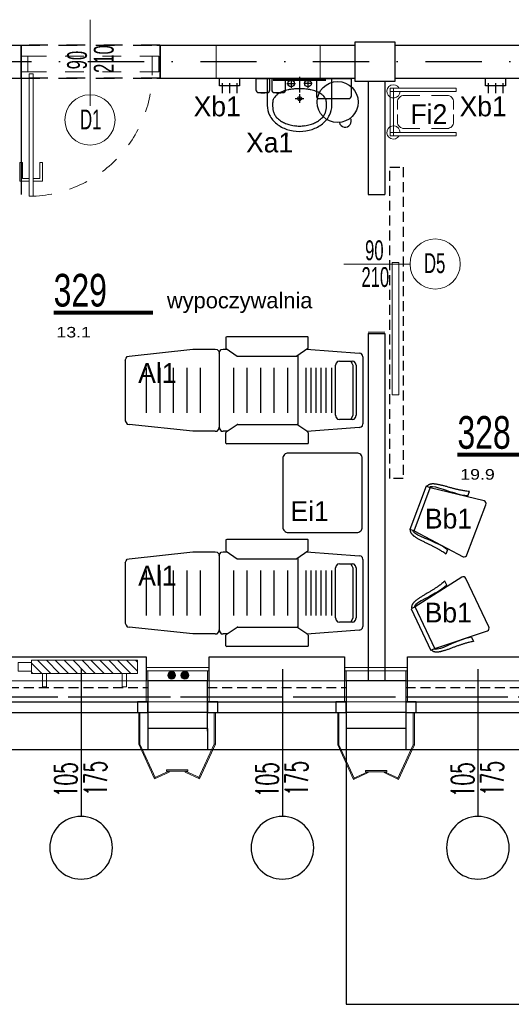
# Model space of a CAD drawing. Header units: millimetres. Extents: x 14495 to 271441, y -21035 to 2232.
# Tile 6 of 227: x 83280 to 83652, y -6971 to -6227. Entities that reach past the tile are written whole.
import ezdxf
from ezdxf.enums import TextEntityAlignment as Align

# ---------------------------------------------------------------- set-up
doc = ezdxf.new("R2010")
doc.units = ezdxf.units.MM
for name, pattern in [('DASHDOT', [1, 0.5, -0.25, 0, -0.25]), ('DASHED', [28.222222, 14.111111, -14.111111]), ('HIDDENX2', [0.75, 0.5, -0.25])]:
    doc.linetypes.add(name, pattern=pattern)
for name, color, linetype in [('-- TECH  SYMBOLE', 1, 'Continuous'), ('-- TECH WYPOSAŻENIE', 2, 'Continuous'), ('_1_cienkie', 251, 'Continuous'), ('_A_widok', 1, 'Continuous'), ('_urządzenia_sanit', 1, 'Continuous'), ('a-bloki-drzwi', 52, 'Continuous'), ('a-cienka', 8, 'Continuous'), ('A-POW-NR', 1, 'Continuous'), ('A_bloki-drzwi', 1, 'Continuous'), ('A_BLOKI_KÓŁKO', 1, 'Continuous'), ('A_BLOKI_OPIS', 1, 'Continuous'), ('a_cienka', 8, 'Continuous'), ('A_cieńsza', 8, 'Continuous'), ('A_grzejniki', 34, 'Continuous'), ('A_L przerywana', 251, 'HIDDENX2'), ('A_Lwidok', 1, 'Continuous'), ('A_okładzina HPL', 37, 'Continuous'), ('A_OSIE', 252, 'DASHDOT'), ('A_PROJEKTOWANE', 3, 'Continuous'), ('A_SC_DZIAlOWE', 4, 'Continuous'), ('TECH Meble', 1, 'Continuous'), ('TECH Sprzęt', 1, 'Continuous'), ('TECH Wyp.drobne', 1, 'Continuous')]:
    doc.layers.add(name, color=color, linetype=linetype)
for name, color, linetype, lineweight in [('0-c.o.-grzejniki', 34, 'Continuous', 9), ('A_L_CIENKA', 251, 'Continuous', 5), ('A_obudowy G-K', 31, 'Continuous', 0), ('A_solid', 252, 'Continuous', 0), ('A_Stolarka_drzwi', 1, 'Continuous', 9), ('M_drzwi', 1, 'Continuous', 5), ('SAN_Przewody powrotne CO na rzucie', 180, 'Continuous', 40), ('SAN_Przewody zasilające CO na rzucie', 20, 'Continuous', 40)]:
    doc.layers.add(name, color=color, linetype=linetype, lineweight=lineweight)
doc.layers.add('A-POW', color=2, linetype='Continuous', plot=False)
doc.styles.add('arial-tab', font='arial.ttf')
doc.styles.add('ARIAL1_2', font='arial.ttf', dxfattribs={"width": 1.2})
doc.styles.add('arialce', font='ARIALN.TTF')
doc.styles.add('cent', font='swissel.ttf')
doc.styles.add('cg', font='GOTHIC.TTF')
doc.styles.add('ROMANS', font='romans', dxfattribs={"width": 0.6})
doc.styles.add('switz721ltexbt', font='swissel.ttf')

# ---------------------------------------------------------------- blocks, each defined once
blk = doc.blocks.new('DRZWI Z OSCIEZNICA NIEOKALAJACA 90')
at = {"linetype": 'DASHED'}
for p, q in [((-12, 5), (-12, 99)), ((0, 5), (0, 99))]:
    blk.add_line(p, q, dxfattribs=at)
at = {"ltscale": 0.05}
blk.add_line((-39.5, 52), (25.59, 52), dxfattribs=at)
for points in [[(-12, 99), (-12, 104), (0, 104), (0, 99)], [(93.91, 9.01), (1.43, 9.01), (1.43, 6.01), (93.91, 6.01)], [(-12, 0), (-12, 5), (0, 5), (0, 0)]]:
    blk.add_lwpolyline(points, close=True)
for points in [[(82.48, 9.01), (82.48, 16.01), (68.48, 16.01), (68.48, 14.01), (80.48, 14.01), (80.48, 9.01)], [(82.48, 6.01), (82.48, -0.99), (68.48, -0.99), (68.48, 1.01), (80.48, 1.01), (80.48, 6.01)]]:
    blk.add_lwpolyline(points)
at = {"linetype": 'DASHED'}
blk.add_arc((0, 5), 94, 2.44751, 90, dxfattribs=at)
blk = doc.blocks.new('SSCVCFDSS')
blk.add_line((0, 50.02), (0, 0))
blk.add_circle((0, -19), 19)
at = {"style": 'ROMANS', "text_generation_flag": 4, "width": 0.6}
blk.add_attdef('FD1-8', text='', height=13, rotation=270, dxfattribs=at).set_placement((6.15, 55.19), align=Align.RIGHT)
for tag, p in [('90', (-8.71, 25.47)), ('200', (8.16, 25.47))]:
    blk.add_attdef(tag, text='', height=13, rotation=270, dxfattribs=at).set_placement(p, align=Align.MIDDLE)
blk.add_attdef('AL6C', text='', height=13, dxfattribs=at).set_placement((-0.56, -18.64), align=Align.MIDDLE)
blk = doc.blocks.new('fghsdx')
at = {"lineweight": 0}
for p, q in [((-37.08, -19.4), (-25.08, 6.6)), ((-36.19, -19.4), (-24.35, 6.26)), ((-14.42, 0.8), (-25.41, 5.87)), ((-14.08, 1.53), (-25.08, 6.6)), ((-16.15, 0.8), (0, 0.8)), ((-16.15, 0.8), (-16.15, 0)), ((-16.15, 0), (0, 0)), ((-14.42, 0.8), (-14.08, 1.53)), ((-2.07, 1.53), (8.92, 6.6)), ((-1.73, 0.8), (-2.07, 1.53)), ((-1.73, 0.8), (9.26, 5.87)), ((0, 0.8), (0, 0)), ((20.04, -19.4), (8.2, 6.26)), ((20.92, -19.4), (8.92, 6.6)), ((-37.08, -19.4), (-36.19, -19.4)), ((20.92, -19.4), (20.04, -19.4))]:
    blk.add_line(p, q, dxfattribs=at)
blk = doc.blocks.new('umywalka')
at = {"layer": '_urządzenia_sanit', "color": 2, "linetype": 'Continuous'}
for p, q in [((331482.45, 871398.51), (331462.04, 871398.51)), ((331462.04, 871398.51), (331462.04, 871349.58)), ((331462.7, 871380.42), (331469.16, 871380.42)), ((331465.93, 871383.65), (331465.93, 871377.19)), ((331460.8, 871374.04), (331472.71, 871374.04)), ((331474.04, 871374.04), (331480.5, 871374.04)), ((331477.27, 871370.82), (331477.27, 871377.27)), ((331462.7, 871367.67), (331469.16, 871367.67)), ((331465.93, 871364.44), (331465.93, 871370.9)), ((331462.04, 871349.58), (331482.45, 871349.58))]:
    blk.add_line(p, q, dxfattribs=at)
for centre, radius in [((331465.93, 871380.42), 2.5), ((331477.27, 871374.04), 1.5), ((331465.93, 871367.67), 2.5)]:
    blk.add_circle(centre, radius, dxfattribs=at)
for centre, radius, start, end in [((331482.45, 871382.64), 15.87, 62.69109, 90), ((331480.31, 871378.49), 20.54, 38.73721, 62.69109), ((331501.13, 871375.75), 31.17, 156.60224, 159.75114), ((331481.83, 871384.1), 10.15, 148.38399, 156.60224), ((331485.96, 871381.56), 14.99, 141.62429, 148.38399), ((331483.43, 871383.56), 11.77, 135.44667, 141.62429), ((331486.24, 871380.79), 15.71, 130.0998, 135.44667), ((331483.15, 871384.46), 10.92, 123.1945, 130.0998), ((331479.37, 871390.23), 4.02, 111.79855, 123.1945), ((331479.17, 871390.73), 3.48, 101.20081, 111.79855), ((331482.2, 871375.47), 19.04, 96.67534, 101.20081), ((331481.63, 871380.31), 14.16, 90.00441, 96.67534), ((331481.63, 871356.57), 37.9, 85.92795, 90.00441), ((331483.49, 871382.66), 11.75, 74.20799, 85.92795), ((331482.48, 871379.1), 15.45, 63.9928, 74.20799), ((331485.42, 871385.12), 8.75, 46.19236, 63.9928), ((331478.68, 871378.1), 18.48, 33.96875, 46.19236), ((331476.09, 871376.35), 21.61, 24.78058, 33.96875), ((331476.95, 871375.8), 24.84, 18.38111, 38.73721), ((331844.52, 871337.47), 376.71, 173.26211, 173.7185), ((331473.33, 871381.32), 2.94, 168.09641, 173.26211), ((331480.91, 871379.72), 10.69, 163.96662, 168.09641), ((331540.18, 871362.69), 72.36, 162.37933, 163.96662), ((331513.86, 871371.05), 44.74, 159.75114, 162.37933), ((331475.72, 871376.18), 22.01, 15.67749, 24.78058), ((331468.42, 871374.13), 29.6, 7.7962, 15.67749), ((331471.67, 871374.04), 30.41, 0, 18.38111), ((331531.1, 871374.44), 61.22, 177.74026, 180.36982), ((331531.1, 871373.65), 61.22, 179.63018, 182.25974), ((331496.08, 871375.82), 26.18, 173.7185, 177.74026), ((331467.78, 871374.04), 30.24, 0, 7.7962), ((331467.78, 871374.04), 30.24, 352.2038, 0), ((331471.67, 871374.04), 30.41, 341.61889, 0), ((331496.08, 871372.27), 26.18, 182.25974, 186.2815), ((331844.52, 871410.62), 376.71, 186.2815, 186.73789), ((331473.33, 871366.77), 2.94, 186.73789, 191.90359), ((331480.91, 871368.37), 10.69, 191.90359, 196.03338), ((331540.18, 871385.4), 72.36, 196.03338, 197.62067), ((331475.72, 871371.91), 22.01, 335.21942, 344.32251), ((331468.42, 871373.96), 29.6, 344.32251, 352.2038), ((331513.86, 871377.04), 44.74, 197.62067, 200.24886), ((331501.13, 871372.34), 31.17, 200.24886, 203.39776), ((331481.83, 871363.99), 10.15, 203.39776, 211.61601), ((331485.96, 871366.53), 14.99, 211.61601, 218.37571), ((331478.68, 871369.99), 18.48, 313.80764, 326.03125), ((331476.09, 871371.74), 21.61, 326.03125, 335.21942), ((331476.95, 871372.29), 24.84, 321.26279, 341.61889), ((331483.43, 871364.53), 11.77, 218.37571, 224.55333), ((331486.24, 871367.3), 15.71, 224.55333, 229.9002), ((331483.15, 871363.63), 10.92, 229.9002, 236.8055), ((331479.37, 871357.86), 4.02, 236.8055, 248.20145), ((331479.17, 871357.36), 3.48, 248.20145, 258.79919), ((331482.2, 871372.62), 19.04, 258.79919, 263.32466), ((331481.63, 871367.78), 14.16, 263.32466, 269.99559), ((331481.63, 871391.52), 37.9, 269.99559, 274.07205), ((331482.45, 871365.45), 15.87, 270, 297.30891), ((331483.49, 871365.43), 11.75, 274.07205, 285.79201), ((331482.48, 871368.99), 15.45, 285.79201, 296.0072), ((331485.42, 871362.97), 8.75, 296.0072, 313.80764), ((331480.31, 871369.6), 20.54, 297.30891, 321.26279)]:
    blk.add_arc(centre, radius, start, end, dxfattribs=at)
blk = doc.blocks.new('mjkk')
at = {"layer": '0-c.o.-grzejniki'}
h = blk.add_hatch(dxfattribs=at)
h.set_pattern_fill('ANSI31', color=256, scale=1.5, angle=-90.01613, style=0)
h.set_pattern_definition([(-135.016127, (-172292.014, 132455.0023), (-3.36664804, 3.36854379), [])])
h.paths.add_polyline_path([(-9.98, -80), (-0.01, -80), (0, 0), (-9.98, 0)])
blk.add_lwpolyline([(-9.98, -80), (-9.98, 0), (0, 0), (-0.01, -80)], close=True, dxfattribs=at)
at = {"layer": '0-c.o.-grzejniki', "ltscale": 2}
for points in [[(10.03, -11.37), (10.03, -8.26), (0.02, -8.26), (0.02, -11.37)], [(10.03, -68.63), (10.03, -71.74), (0.02, -71.74), (0.02, -68.63)], [(-1.75, -80), (-1.75, -90), (-8.23, -90), (-8.23, -80)]]:
    blk.add_lwpolyline(points, close=True, dxfattribs=at)
blk = doc.blocks.new('HJTS')
at = {"color": 8}
blk.add_line((0, 0), (0, 111.34), dxfattribs=at)
at = {"layer": 'A_BLOKI_KÓŁKO', "ltscale": 0.04}
blk.add_circle((0, 135.04), 23.7, dxfattribs=at)
at = {"layer": 'A_BLOKI_OPIS', "style": 'ROMANS'}
for tag, height, width, p in [('O', 20.59, 0.5, (-0.05, 135.67)), ('100', 17.16, 0.6, (-11.49, 86.54)), ('200', 17.16, 0.6, (10.76, 86.54))]:
    blk.add_attdef(tag, text='', height=height, rotation=90, dxfattribs=dict(at, width=width)).set_placement(p, align=Align.MIDDLE)
blk = doc.blocks.new('stelaż_do_worków-1')
at = {"color": 1, "lineweight": 0}
for points in [[(0, 15.5), (0, 18), (-50, 18), (-50, 15.5)], [(0, 18), (-2.5, 18), (-2.5, -18), (0, -18)], [(0, -18), (0, -15.5), (-50, -15.5), (-50, -18)]]:
    blk.add_lwpolyline(points, close=True, dxfattribs=at)
at = {"color": 251, "linetype": 'Continuous', "lineweight": 13, "ltscale": 0.5}
for points in [[(-31.2, 12.5), (-43, 12.5, 0.414214), (-48, 7.5), (-48, 1.85)], [(-22.3, 12.5), (-10.5, 12.5, -0.414214), (-5.5, 7.5), (-5.5, 1.85)], [(-48, -1.85), (-48, -7.5, 0.414214), (-43, -12.5), (-31.2, -12.5)], [(-5.5, -1.85), (-5.5, -7.5, -0.414214), (-10.5, -12.5), (-22.3, -12.5)]]:
    blk.add_lwpolyline(points, format="xyb", dxfattribs=at)
at = {"color": 1, "lineweight": 15}
for centre, start, end in [((-2.5, 15.5), 180, 150), ((-2.5, -15.5), 210, 180)]:
    blk.add_arc(centre, 5, start, end, dxfattribs=at)
blk = doc.blocks.new('TRE.fotel.izot')
at = {"color": 2}
for points in [[(-28.17, 176.97), (-27.59, 178.43), (-26.71, 179.32), (-25.24, 179.61)], [(25.24, 179.61), (-25.24, 179.61)], [(25.24, 179.61), (26.71, 179.32), (27.88, 178.43), (28.17, 176.97)], [(-28.17, 176.97), (-31.11, 137.35)], [(31.11, 137.05), (28.17, 176.97)], [(-40.5, 137.93), (-40.21, 138.23), (-39.91, 138.23)], [(-40.5, 137.93), (-40.5, 76.89)], [(-31.99, 138.23), (-39.91, 138.23)], [(-31.99, 138.23), (-31.4, 137.93)], [(-31.4, 137.93), (-25.83, 129.72)], [(31.7, 137.93), (25.83, 129.72)], [(31.7, 137.93), (31.99, 138.23)], [(31.99, 138.23), (40.21, 138.23)], [(40.21, 138.23), (40.21, 138.23), (40.5, 137.93)], [(40.5, 137.93), (40.5, 76.89)], [(26.71, 130.6), (-25.83, 130.6)], [(-25.83, 85.11), (-25.83, 129.72)], [(-25.83, 129.72), (-25.83, 129.72)], [(25.83, 85.11), (25.83, 129.72)], [(25.83, 129.72), (25.83, 129.72)], [(-31.4, 76.3), (-25.83, 84.52)], [(-25.83, 85.11), (-25.83, 84.52)], [(25.83, 84.52), (25.83, 85.11)], [(31.7, 76.3), (25.83, 84.52)], [(-39.91, 76.01), (-40.21, 76.3), (-40.5, 76.89)], [(-39.91, 76.01), (-31.99, 76.01)], [(-31.4, 76.3), (-31.99, 76.01)], [(-30.82, 77.18), (-30.82, 73.96)], [(31.11, 73.96), (31.11, 76.89)], [(31.99, 76.01), (31.7, 76.3)], [(40.21, 76.01), (31.99, 76.01)], [(40.5, 76.89), (40.21, 76.3), (40.21, 76.01)], [(-30.82, 68.09), (-30.82, 69.55), (-29.35, 70.73), (-27.88, 71.02), (-29.35, 71.61), (-30.82, 72.49), (-30.82, 73.96)], [(-30.82, 68.09), (-30.82, 51.07)], [(28.17, 71.02), (-27.88, 71.02)], [(31.11, 51.07), (31.11, 68.09), (30.82, 69.55), (29.64, 70.73), (28.17, 71.02), (29.64, 71.61), (30.82, 72.49), (31.11, 73.96)], [(-30.82, 51.07), (-25.83, 2.93)], [(22.89, 0), (24.36, 0.59), (25.53, 1.47), (25.83, 2.93), (31.11, 51.07)], [(-22.89, 0), (-24.36, 0.59), (-25.53, 1.47), (-25.83, 2.93)], [(22.89, 0), (-22.89, 0)]]:
    blk.add_lwpolyline(points, dxfattribs=at)
at = {"color": 1}
for points in [[(-22.01, 171.68), (-21.72, 173.15), (-20.54, 174.03), (-18.78, 174.62)], [(22.01, 168.75), (21.72, 170.51), (20.54, 171.39), (19.08, 171.98), (-18.78, 171.98), (-20.54, 171.39), (-21.72, 170.51), (-22.01, 168.75)], [(19.08, 174.62), (-18.78, 174.62)], [(19.08, 174.62), (20.54, 174.03), (21.72, 173.15), (22.01, 171.68)], [(22.01, 162), (22.01, 171.68)], [(-18.78, 159.07), (-20.54, 159.36), (-21.72, 160.53), (-22.01, 162)], [(-18.78, 159.07), (19.08, 159.07)], [(22.01, 162), (21.72, 160.53), (20.54, 159.36), (19.08, 159.07)], [(17.02, 155.84), (-17.02, 155.84)], [(17.02, 151.73), (-17.02, 151.73)], [(17.02, 147.91), (-17.02, 147.91)], [(17.02, 144.1), (-17.02, 144.1)], [(17.02, 140.28), (-17.02, 140.28)], [(17.02, 136.47), (-17.02, 136.47)], [(17.02, 122.67), (-17.02, 122.67)], [(17.02, 112.4), (-17.02, 112.4)], [(17.02, 102.13), (-17.02, 102.13)], [(17.02, 91.86), (-17.02, 91.86)], [(17.02, 81.88), (-17.02, 81.88)], [(17.02, 56.64), (-17.02, 56.64)], [(17.02, 46.66), (-17.02, 46.66)], [(17.02, 36.1), (-17.02, 36.1)], [(17.02, 26.12), (-17.02, 26.12)], [(17.02, 15.85), (-17.02, 15.85)]]:
    blk.add_lwpolyline(points, dxfattribs=at)
blk.add_lwpolyline([(-22.01, 171.68), (-22.01, 162)])
blk = doc.blocks.new('wieszak krótki')
at = {"color": 2, "linetype": 'Continuous'}
for p, q in [((-1.58, 19.5), (-9.16, 19.5)), ((-1.58, 14), (-9.16, 14)), ((-1.58, 8.5), (-9.16, 8.5))]:
    blk.add_line(p, q, dxfattribs=at)
blk.add_lwpolyline([(-3.68, 6.5), (-3.68, 21.5), (2.21, 21.5), (2.21, 6.5)], close=True, dxfattribs=at)
blk = doc.blocks.new('POW')
at = {"const_width": 5}
blk.add_lwpolyline([(125.3, 0), (0, 0)], dxfattribs=at)
at = {"style": 'switz721ltexbt'}
blk.add_attdef('001', (-1.8, 12.3), '', height=41.2, dxfattribs=at)
blk = doc.blocks.new('krzesło')
at = {"color": 2, "ltscale": 0.1}
for p, q in [((3392.04, -4348.28), (3397.14, -4389.9)), ((3434.79, -4346.03), (3394.29, -4346.03)), ((3431.95, -4389.9), (3437.04, -4348.28)), ((3392.77, -4361.22), (3389.26, -4361.22)), ((3436.3, -4361.22), (3439.81, -4361.22)), ((3431.94, -4389.9), (3397.13, -4389.9)), ((3397.13, -4389.9), (3397.13, -4393.28)), ((3431.94, -4389.9), (3431.94, -4393.28)), ((3397.13, -4393.28), (3431.94, -4393.28))]:
    blk.add_line(p, q, dxfattribs=at)
for points in [[(3389.26, -4361.22), (3389.54, -4362.19), (3389.78, -4363.08), (3389.98, -4363.91), (3390.15, -4364.67), (3390.28, -4365.37), (3390.4, -4366.04), (3390.5, -4366.66), (3390.6, -4367.26), (3390.69, -4367.84), (3390.78, -4368.4), (3390.86, -4368.95), (3390.95, -4369.49), (3391.03, -4370.02), (3391.1, -4370.55), (3391.18, -4371.08), (3391.25, -4371.61), (3391.31, -4372.14), (3391.37, -4372.68), (3391.43, -4373.22), (3391.49, -4373.78), (3391.54, -4374.34), (3391.59, -4374.91), (3391.64, -4375.49), (3391.69, -4376.09), (3391.74, -4376.69), (3391.79, -4377.31), (3391.85, -4377.94), (3391.9, -4378.57), (3391.96, -4379.2), (3392.01, -4379.83), (3392.07, -4380.46), (3392.14, -4381.08), (3392.21, -4381.69), (3392.28, -4382.3), (3392.36, -4382.89), (3392.44, -4383.46), (3392.52, -4384.01), (3392.6, -4384.54), (3392.68, -4385.05), (3392.77, -4385.53), (3392.85, -4385.99), (3392.93, -4386.42), (3393.02, -4386.82), (3393.11, -4387.2), (3393.2, -4387.56), (3393.29, -4387.91), (3393.38, -4388.24), (3393.48, -4388.55), (3393.58, -4388.85), (3393.69, -4389.15), (3393.8, -4389.43), (3393.92, -4389.7), (3394.04, -4389.96), (3394.17, -4390.21), (3394.3, -4390.44), (3394.44, -4390.67), (3394.59, -4390.89), (3394.74, -4391.09), (3394.89, -4391.28), (3395.05, -4391.46), (3395.21, -4391.63), (3395.37, -4391.78), (3395.53, -4391.92), (3395.69, -4392.04), (3395.85, -4392.15), (3396.01, -4392.24), (3396.17, -4392.33), (3396.34, -4392.41), (3396.52, -4392.48), (3396.71, -4392.56), (3396.91, -4392.63), (3397.13, -4392.72)], [(3392.77, -4361.22), (3393.3, -4363.36), (3393.84, -4365.76), (3394.24, -4368.59), (3394.38, -4371.7), (3394.64, -4375.1), (3394.78, -4377.64), (3394.78, -4380.04), (3395.05, -4383.72), (3395.18, -4386.12), (3395.85, -4388.67), (3396.39, -4390.08), (3397.13, -4390.47)], [(3436.3, -4361.22), (3435.77, -4363.36), (3435.23, -4365.76), (3434.83, -4368.59), (3434.69, -4371.7), (3434.43, -4375.1), (3434.29, -4377.64), (3434.29, -4380.04), (3434.02, -4383.72), (3433.89, -4386.12), (3433.22, -4388.67), (3432.68, -4390.08), (3431.94, -4390.47)], [(3439.81, -4361.22), (3439.53, -4362.19), (3439.29, -4363.08), (3439.09, -4363.91), (3438.92, -4364.67), (3438.79, -4365.37), (3438.67, -4366.04), (3438.57, -4366.66), (3438.47, -4367.26), (3438.38, -4367.84), (3438.29, -4368.4), (3438.21, -4368.95), (3438.12, -4369.49), (3438.04, -4370.02), (3437.97, -4370.55), (3437.89, -4371.08), (3437.82, -4371.61), (3437.76, -4372.14), (3437.7, -4372.68), (3437.64, -4373.22), (3437.58, -4373.78), (3437.53, -4374.34), (3437.48, -4374.91), (3437.43, -4375.49), (3437.38, -4376.09), (3437.33, -4376.69), (3437.27, -4377.31), (3437.22, -4377.94), (3437.17, -4378.57), (3437.11, -4379.2), (3437.06, -4379.83), (3436.99, -4380.46), (3436.93, -4381.08), (3436.86, -4381.69), (3436.79, -4382.3), (3436.71, -4382.89), (3436.63, -4383.46), (3436.55, -4384.01), (3436.47, -4384.54), (3436.39, -4385.05), (3436.3, -4385.53), (3436.22, -4385.99), (3436.14, -4386.42), (3436.05, -4386.82), (3435.96, -4387.2), (3435.87, -4387.56), (3435.78, -4387.91), (3435.69, -4388.24), (3435.59, -4388.55), (3435.49, -4388.85), (3435.38, -4389.15), (3435.27, -4389.43), (3435.15, -4389.7), (3435.03, -4389.96), (3434.9, -4390.21), (3434.77, -4390.44), (3434.63, -4390.67), (3434.48, -4390.89), (3434.33, -4391.09), (3434.18, -4391.28), (3434.02, -4391.46), (3433.86, -4391.63), (3433.7, -4391.78), (3433.54, -4391.92), (3433.38, -4392.04), (3433.22, -4392.15), (3433.06, -4392.24), (3432.9, -4392.33), (3432.73, -4392.41), (3432.55, -4392.48), (3432.36, -4392.56), (3432.16, -4392.63), (3431.94, -4392.72)]]:
    blk.add_lwpolyline(points, dxfattribs=at)
for centre, start, end in [((3394.29, -4348.28), 90, 180), ((3434.79, -4348.28), 0, 90)]:
    blk.add_arc(centre, 2.25, start, end, dxfattribs=at)
blk = doc.blocks.new('krzesełko')
at = {"layer": 'TECH Meble'}
blk.add_blockref('krzesło', (-3414.54, 4393.28), dxfattribs=at)

msp = doc.modelspace()

# ---------------------------------------------------------------- hatches: boundary and pattern name
at = {"layer": 'SAN_Przewody powrotne CO na rzucie', "lineweight": 13}
msp.add_hatch(color=256, dxfattribs=at).paths.add_polyline_path([(83408.12, -6722.22, 1), (83402.12, -6722.22, 1)])
at = {"layer": 'SAN_Przewody zasilające CO na rzucie', "lineweight": 13}
msp.add_hatch(color=256, dxfattribs=at).paths.add_polyline_path([(83398.12, -6722.22, 1), (83392.12, -6722.22, 1)])

# ---------------------------------------------------------------- linework, layer by layer
at = {"layer": '-- TECH WYPOSAŻENIE', "color": 2, "elevation": 0}
msp.add_lwpolyline([(83539.22, -6610.25), (83539.22, -6558.25, 0.414214), (83535.22, -6554.25), (83483.22, -6554.25, 0.414214), (83479.22, -6558.25), (83479.22, -6610.25, 0.414214), (83483.22, -6614.25), (83535.22, -6614.25, 0.414214)], format="xyb", close=True, dxfattribs=at)
at = {"layer": '_1_cienkie', "linetype": 'DASHED'}
for p, q in [((83281.37, -6245.87), (83386.37, -6245.87)), ((83386.2, -6245.87), (83282.59, -6245.87)), ((83281.37, -6270.87), (83386.37, -6270.87)), ((83386.2, -6270.87), (83282.59, -6270.87))]:
    msp.add_line(p, q, dxfattribs=at)
at = {"layer": '_1_cienkie'}
for p, q in [((83527.15, -6750.87), (83527.15, -6970.87)), ((83377.15, -6762.37), (83377.15, -6778.37)), ((83422.15, -6762.37), (83422.15, -6778.37)), ((83527.15, -6762.37), (83527.15, -6782.37)), ((83572.15, -6762.37), (83572.15, -6778.37)), ((82411.29, -6778.37), (84901.29, -6778.37)), ((82411.29, -6778.37), (84901.29, -6778.37)), ((83527.15, -6970.87), (83871.91, -6970.87))]:
    msp.add_line(p, q, dxfattribs=at)
at = {"layer": '_A_widok'}
for p, q in [((83272.15, -6742.37), (83377.15, -6742.37)), ((83422.15, -6742.37), (83527.15, -6742.37)), ((83572.15, -6742.37), (83677.15, -6742.37))]:
    msp.add_line(p, q, dxfattribs=at)
at = {"layer": 'a-cienka'}
for points in [[(83422.15, -6750.37), (83377.15, -6750.37)], [(83572.08, -6750.37), (83527.08, -6750.37)]]:
    msp.add_lwpolyline(points, dxfattribs=at)
at = {"layer": 'A_bloki-drzwi'}
for p, q in [((83272.15, -6742.37), (83377.15, -6742.37)), ((83422.15, -6742.37), (83527.15, -6742.37)), ((83572.15, -6742.37), (83677.15, -6742.37)), ((83272.15, -6750.37), (83377.15, -6750.37)), ((83422.15, -6750.37), (83527.15, -6750.37)), ((83572.15, -6750.37), (83677.15, -6750.37))]:
    msp.add_line(p, q, dxfattribs=at)
for points in [[(83369.28, -6750.37), (83377.15, -6750.37), (83377.15, -6742.37), (83369.28, -6742.37)], [(83422.15, -6750.37), (83430.02, -6750.37), (83430.02, -6742.37), (83422.15, -6742.37)], [(83519.28, -6750.37), (83527.15, -6750.37), (83527.15, -6742.37), (83519.28, -6742.37)], [(83572.15, -6750.37), (83580.02, -6750.37), (83580.02, -6742.37), (83572.15, -6742.37)]]:
    msp.add_lwpolyline(points, close=True, dxfattribs=at)
at = {"layer": 'a_cienka', "linetype": 'Continuous', "lineweight": 13}
msp.add_line((84876.93, -6742.37), (82755.8, -6742.37), dxfattribs=at)
at = {"layer": 'A_cieńsza', "linetype": 'Continuous', "lineweight": 13}
for p, q in [((83428.8, -6270.87), (83428.8, -6245.87)), ((83507.28, -6270.87), (83507.28, -6245.87))]:
    msp.add_line(p, q, dxfattribs=at)
at = {"layer": 'A_L przerywana', "ltscale": 15}
for p, q in [((83272.15, -6731.37), (83377.22, -6731.37)), ((83422.08, -6731.37), (83527.15, -6731.37)), ((83572.08, -6731.37), (83677.15, -6731.37))]:
    msp.add_line(p, q, dxfattribs=at)
msp.add_lwpolyline([(83560.2, -6338.21), (83570.2, -6338.21), (83570.25, -6573.5), (83560.2, -6573.5), (83560.2, -6338.21)], dxfattribs=at)
at = {"layer": 'A_L_CIENKA'}
for p, q in [((83377.15, -6726.37), (83272.15, -6726.37)), ((83527.15, -6726.37), (83422.15, -6726.37)), ((83677.15, -6726.37), (83572.15, -6726.37))]:
    msp.add_line(p, q, dxfattribs=at)
at = {"layer": 'A_Lwidok'}
for points in [[(83273.38, -6726.37), (83273.38, -6708.33), (83375.88, -6708.33), (83375.88, -6726.37)], [(83423.38, -6726.37), (83423.38, -6708.33), (83525.88, -6708.33), (83525.88, -6726.37)], [(83573.38, -6726.37), (83573.38, -6708.33), (83675.88, -6708.33), (83675.88, -6726.37)]]:
    msp.add_lwpolyline(points, dxfattribs=at)
at = {"layer": 'A_obudowy G-K', "lineweight": 5}
for p, q in [((83375.88, -6716.37), (83375.88, -6742.37)), ((83423.38, -6716.37), (83423.38, -6742.37)), ((83525.88, -6716.37), (83525.88, -6742.37)), ((83573.38, -6716.37), (83573.38, -6742.37))]:
    msp.add_line(p, q, dxfattribs=at)
at = {"layer": 'A_obudowy G-K', "linetype": 'Continuous', "lineweight": 5}
for p, q in [((83377.14, -6718.87), (83377.15, -6726.37)), ((83422.13, -6718.87), (83422.12, -6726.37)), ((83527.14, -6718.87), (83527.15, -6726.37)), ((83572.13, -6718.87), (83572.12, -6726.37))]:
    msp.add_line(p, q, dxfattribs=at)
at = {"layer": 'A_obudowy G-K', "lineweight": 5}
for points in [[(83423.38, -6716.37), (83375.88, -6716.37)], [(83423.38, -6718.87), (83375.89, -6718.87)], [(83573.38, -6716.37), (83525.88, -6716.37)], [(83573.38, -6718.87), (83525.89, -6718.87)]]:
    msp.add_lwpolyline(points, dxfattribs=at)
at = {"layer": 'A_okładzina HPL', "lineweight": 0}
for p, q in [((83370.22, -6774.37), (83370.22, -6750.37)), ((83371.1, -6774.37), (83371.1, -6750.37)), ((83427.34, -6774.37), (83427.34, -6750.37)), ((83428.22, -6774.37), (83428.22, -6750.37)), ((83520.72, -6774.87), (83520.72, -6750.87)), ((83521.6, -6774.87), (83521.6, -6750.87)), ((83577.84, -6774.87), (83577.84, -6750.87)), ((83578.72, -6774.87), (83578.72, -6750.87))]:
    msp.add_line(p, q, dxfattribs=at)
at = {"layer": 'A_OSIE', "ltscale": 85}
for p, q in [((82310.58, -6258.37), (86562.29, -6258.37)), ((82295.57, -6738.37), (86562.29, -6738.37)), ((82670.81, -6738.37), (86562.29, -6738.37))]:
    msp.add_line(p, q, dxfattribs=at)
at = {"layer": 'A_PROJEKTOWANE'}
for p, q in [((83217.64, -6245.87), (83281.37, -6245.87)), ((83281.37, -6270.87), (83281.37, -6245.87)), ((83281.37, -6245.87), (83281.37, -6270.87)), ((83383.9, -6245.87), (83533.78, -6245.87)), ((83386.37, -6270.87), (83386.37, -6245.87)), ((83386.37, -6245.87), (83386.37, -6270.87)), ((83386.37, -6245.87), (83386.37, -6270.87)), ((83563.78, -6245.87), (83993.79, -6245.87)), ((83218.87, -6270.87), (83281.37, -6270.87)), ((83383.9, -6270.87), (83533.78, -6270.87)), ((83563.78, -6270.87), (83993.79, -6270.87)), ((83377.15, -6726.37), (83377.15, -6764.37)), ((83377.15, -6726.37), (83377.15, -6764.37)), ((83422.08, -6726.37), (83422.08, -6764.37)), ((83527.15, -6726.37), (83527.15, -6764.37)), ((83527.15, -6726.37), (83527.15, -6764.37)), ((83572.08, -6726.37), (83572.08, -6762.37))]:
    msp.add_line(p, q, dxfattribs=at)
for points in [[(83533.78, -6243.37), (83563.78, -6243.37), (83563.78, -6273.37), (83533.78, -6273.37), (83533.78, -6243.37)], [(83422.15, -6726.37), (83377.15, -6726.37)], [(83572.15, -6726.37), (83527.15, -6726.37)], [(83422.15, -6762.37), (83377.15, -6762.37)], [(83422.15, -6762.37), (83377.15, -6762.37)], [(83422.15, -6762.37), (83377.15, -6762.37)], [(83572.15, -6762.37), (83527.15, -6762.37)], [(83572.15, -6762.37), (83527.15, -6762.37)], [(83572.15, -6762.37), (83527.15, -6762.37)]]:
    msp.add_lwpolyline(points, dxfattribs=at)
at = {"layer": 'A_SC_DZIAlOWE'}
for p, q in [((83281.37, -6270.87), (83281.37, -6358.87)), ((83543.79, -6273.37), (83543.79, -6358.87)), ((83556.29, -6273.37), (83556.29, -6358.87)), ((83543.79, -6358.87), (83556.29, -6358.87)), ((83543.79, -6463.87), (83556.29, -6463.87)), ((83543.79, -6463.87), (83543.79, -6726.37)), ((83556.29, -6463.87), (83556.29, -6726.37))]:
    msp.add_line(p, q, dxfattribs=at)
at = {"layer": 'A_solid', "linetype": 'Continuous'}
for p, q in [((83556.29, -6358.87), (83543.79, -6358.87)), ((83556.29, -6462.87), (83543.79, -6462.87))]:
    msp.add_line(p, q, dxfattribs=at)
at = {"layer": 'A_Stolarka_drzwi'}
msp.add_lwpolyline([(83566.78, -6510.18), (83566.78, -6410.18), (83561.78, -6410.18), (83561.78, -6510.18), (83566.78, -6510.18)], dxfattribs=at)
at = {"layer": 'SAN_Przewody powrotne CO na rzucie', "lineweight": 13}
msp.add_circle((83405.12, -6722.22), 3, dxfattribs=at)
at = {"layer": 'SAN_Przewody zasilające CO na rzucie', "lineweight": 13}
msp.add_circle((83395.12, -6722.22), 3, dxfattribs=at)
at = {"layer": 'TECH Wyp.drobne', "color": 1}
for points in [[(83460.85, -6281.81), (83467.35, -6281.81, 0.414214), (83469.35, -6279.81), (83469.35, -6271.31), (83458.85, -6271.31), (83458.85, -6279.81, 0.414214)], [(83472.75, -6281.81), (83479.25, -6281.81, 0.414214), (83481.25, -6279.81), (83481.25, -6271.31), (83470.75, -6271.31), (83470.75, -6279.81, 0.414214)], [(83506.54, -6286.31), (83529.04, -6286.31, 0.414214), (83531.04, -6284.31), (83531.04, -6271.31), (83504.54, -6271.31), (83504.54, -6284.31, 0.414214)]]:
    msp.add_lwpolyline(points, format="xyb", close=True, dxfattribs=at)
at = {"layer": 'TECH Wyp.drobne', "color": 1, "const_width": 2}
msp.add_lwpolyline([(83511.83, -6271.95), (83471.83, -6271.95)], dxfattribs=at)
at = {"layer": 'TECH Wyp.drobne', "color": 1}
for points in [[(83462.55, -6281.81), (83465.65, -6281.81), (83465.65, -6282.36), (83462.55, -6282.36)], [(83474.45, -6281.81), (83477.55, -6281.81), (83477.55, -6282.36), (83474.45, -6282.36)]]:
    msp.add_lwpolyline(points, close=True, dxfattribs=at)
msp.add_circle((83520.58, -6288.97), 15.5, dxfattribs=at)
msp.add_arc((83526.35, -6303.35), 4.56, 193.39615, 30.30259, dxfattribs=at)

# ---------------------------------------------------------------- block references
at = {"layer": '-- TECH WYPOSAŻENIE', "rotation": 89.99720921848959}
for p in [(83452.8, -6273.08), (83653.92, -6273.08)]:
    msp.add_blockref('wieszak krótki', p, dxfattribs=at)
at = {"layer": '_urządzenia_sanit', "rotation": 270.0000000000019}
msp.add_blockref('umywalka', (-787882.22, 325190.94), dxfattribs=at)
at = {"layer": 'a-bloki-drzwi'}
ref = msp.add_blockref('HJTS', (83326.65, -6717.52), dxfattribs=dict(at, xscale=-1, rotation=180))
ref.add_attrib('100', '105', dxfattribs={"layer": 'A_BLOKI_OPIS', "extrusion": (0, 0, -1), "height": 17.16, "rotation": 90, "style": 'ROMANS', "text_generation_flag": 4, "width": 0.6}).set_placement((-83315.16, -6801.13), align=Align.MIDDLE)
ref.add_attrib('200', '175', dxfattribs={"layer": 'A_BLOKI_OPIS', "extrusion": (0, 0, -1), "height": 17.16, "rotation": 90, "style": 'ROMANS', "text_generation_flag": 4, "width": 0.6}).set_placement((-83337.42, -6800.15), align=Align.MIDDLE)
ref = msp.add_blockref('HJTS', (83478.84, -6717.52), dxfattribs=dict(at, xscale=-1, rotation=180))
ref.add_attrib('100', '105', dxfattribs={"layer": 'A_BLOKI_OPIS', "extrusion": (0, 0, -1), "height": 17.16, "rotation": 90, "style": 'ROMANS', "text_generation_flag": 4, "width": 0.6}).set_placement((-83467.35, -6801.13), align=Align.MIDDLE)
ref.add_attrib('200', '175', dxfattribs={"layer": 'A_BLOKI_OPIS', "extrusion": (0, 0, -1), "height": 17.16, "rotation": 90, "style": 'ROMANS', "text_generation_flag": 4, "width": 0.6}).set_placement((-83489.6, -6800.15), align=Align.MIDDLE)
ref = msp.add_blockref('HJTS', (83626.65, -6717.52), dxfattribs=dict(at, xscale=-1, rotation=180))
ref.add_attrib('100', '105', dxfattribs={"layer": 'A_BLOKI_OPIS', "extrusion": (0, 0, -1), "height": 17.16, "rotation": 90, "style": 'ROMANS', "text_generation_flag": 4, "width": 0.6}).set_placement((-83615.16, -6801.13), align=Align.MIDDLE)
ref.add_attrib('200', '175', dxfattribs={"layer": 'A_BLOKI_OPIS', "extrusion": (0, 0, -1), "height": 17.16, "rotation": 90, "style": 'ROMANS', "text_generation_flag": 4, "width": 0.6}).set_placement((-83637.42, -6800.15), align=Align.MIDDLE)
at = {"layer": 'A-POW-NR'}
ref = msp.add_blockref('POW', (83305.88, -6448.05), dxfattribs=dict(at, xscale=0.6, yscale=0.6, zscale=0.6))
ref.add_attrib('88,88', '13.1', dxfattribs={"layer": 'A-POW', "height": 8, "style": 'ARIAL1_2', "width": 1.2}).set_placement((83334.1, -6466.9), align=Align.RIGHT)
ref.add_attrib('POKOJ', 'wypoczywalnia', (83391.56, -6444.84), dxfattribs={"layer": 'A-POW', "height": 12, "style": 'arialce', "width": 1.2})
ref.add_attrib('001', '329', (83305.88, -6443.53), dxfattribs={"layer": '0', "height": 24.71, "style": 'switz721ltexbt', "width": 0.7})
ref = msp.add_blockref('POW', (83611.19, -6555.52), dxfattribs=dict(at, xscale=0.6, yscale=0.6, zscale=0.6))
ref.add_attrib('88,88', '19.9', dxfattribs={"layer": 'A-POW', "height": 8, "style": 'ARIAL1_2', "width": 1.2}).set_placement((83639.41, -6574.37), align=Align.RIGHT)
ref.add_attrib('POKOJ', 'Gabinet zabiegowy chirurgiczny', (83696.86, -6552.31), dxfattribs={"layer": 'A-POW', "height": 12, "style": 'arialce', "width": 1.2})
ref.add_attrib('001', '328', (83611.19, -6551), dxfattribs={"layer": '0', "height": 24.71, "style": 'switz721ltexbt', "width": 0.7})
at = {"layer": 'A_grzejniki', "linetype": 'Continuous', "lineweight": 13, "rotation": 270}
msp.add_blockref('mjkk', (83369.17, -6720.87), dxfattribs=at)
at = {"layer": 'A_L_CIENKA', "linetype": 'Continuous', "lineweight": 13}
for p, rotation in [((83581.33, -6595.65), 249.3798522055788), ((83583.6, -6687.65), 295.5365658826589)]:
    msp.add_blockref('krzesełko', p, dxfattribs=dict(at, rotation=rotation))
at = {"layer": 'A_okładzina HPL', "lineweight": 0, "xscale": -1, "rotation": 180}
for p in [(83407.29, -6793.77), (83557.8, -6794.27)]:
    msp.add_blockref('fghsdx', p, dxfattribs=at)
at = {"layer": 'A_Stolarka_drzwi', "rotation": 269.9999999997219}
msp.add_blockref('DRZWI Z OSCIEZNICA NIEOKALAJACA 90', (83281.37, -6266.21), dxfattribs=at)
at = {"layer": 'A_Stolarka_drzwi'}
ref = msp.add_blockref('SSCVCFDSS', (83575.33, -6411.37), dxfattribs=dict(at, xscale=-1, rotation=89.99999999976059))
ref.add_attrib('90', '90', dxfattribs={"layer": '0', "height": 15, "style": 'cent', "width": 0.6}).set_placement((83548.36, -6400.99), align=Align.MIDDLE)
ref.add_attrib('200', '210', dxfattribs={"layer": '0', "height": 15, "style": 'cent', "width": 0.6}).set_placement((83549.11, -6421.21), align=Align.MIDDLE)
ref.add_attrib('AL6C', 'D5', dxfattribs={"layer": '0', "height": 15, "style": 'cent', "width": 0.6}).set_placement((83593.98, -6410.82), align=Align.MIDDLE)
at = {"layer": 'M_drzwi'}
ref = msp.add_blockref('SSCVCFDSS', (83333.37, -6283.46), dxfattribs=dict(at, xscale=-1, rotation=359.9999999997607))
ref.add_attrib('90', '210', dxfattribs={"layer": '0', "height": 15, "rotation": 270, "style": 'cent', "text_generation_flag": 6, "width": 0.6}).set_placement((83343.75, -6256.48), align=Align.MIDDLE)
ref.add_attrib('200', '90', dxfattribs={"layer": '0', "height": 15, "rotation": 270, "style": 'cent', "text_generation_flag": 6, "width": 0.6}).set_placement((83323.53, -6257.23), align=Align.MIDDLE)
ref.add_attrib('AL6C', 'D1', dxfattribs={"layer": '0', "height": 15, "style": 'arial-tab', "width": 0.6}).set_placement((83333.92, -6302.1), align=Align.MIDDLE)
at = {"layer": 'TECH Sprzęt', "xscale": -1}
msp.add_blockref('stelaż_do_worków-1', (83560.34, -6296.43), dxfattribs=at)
at = {"layer": 'TECH Sprzęt', "xscale": -1, "rotation": 270.0000000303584}
for p in [(83360.04, -6506.88), (83360.04, -6660)]:
    msp.add_blockref('TRE.fotel.izot', p, dxfattribs=at)

# ---------------------------------------------------------------- texts
at = {"layer": '-- TECH  SYMBOLE', "color": 1, "style": 'cg'}
for s, rotation, p in [('Xb1', 0.05754, (83411.7, -6299.76)), ('Xb1', 0.05754, (83612.81, -6299.76)), ('Xa1', 359.94246, (83451.34, -6326.98)), ('Bb1', 0, (83586.6, -6611.28)), ('Bb1', 0, (83586.42, -6682.29))]:
    msp.add_text(s, height=15, rotation=rotation, dxfattribs=at).set_placement(p)
for s, p in [('Fi2', (83575.7, -6305.62)), ('Ei1', (83484.93, -6605.65))]:
    msp.add_text(s, height=15, dxfattribs=at).set_placement(p)
at = {"layer": '-- TECH  SYMBOLE', "color": 2, "style": 'cg'}
for p in [(83369.81, -6501.24), (83369.81, -6654.35)]:
    msp.add_text('Al1', height=15, dxfattribs=at).set_placement(p)

doc.saveas('drawing.dxf')
